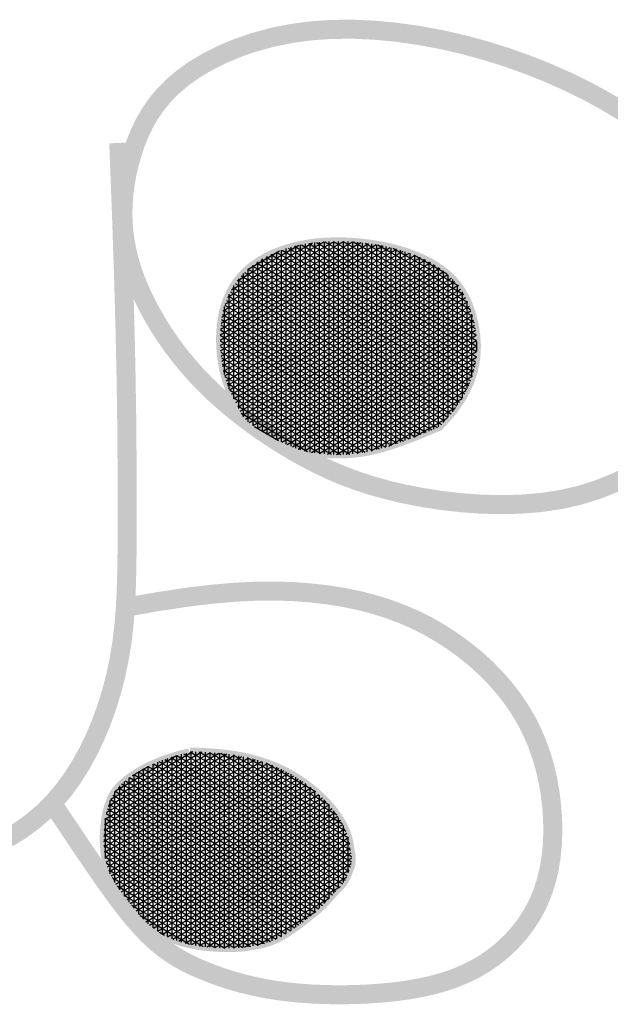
# Model space of a CAD drawing. Header units: inches. Extents: x 1.1 to 12.1, y -2.2 to 6.3.
# Tile 137 of 150: x 3.0656 to 3.137, y -0.8892 to -0.7701. Entities that reach past the tile are written whole.
import ezdxf

# ---------------------------------------------------------------- set-up
doc = ezdxf.new("R2010")
doc.units = ezdxf.units.IN
doc.header["$MEASUREMENT"] = 0
doc.layers.add('FACE', color=160, linetype='Continuous')

msp = doc.modelspace()

# ---------------------------------------------------------------- hatches: boundary and pattern name
at = {"layer": 'FACE', "linetype": 'Continuous'}
h = msp.add_hatch(dxfattribs=at)
h.set_pattern_fill('NET3', color=5, scale=0.004605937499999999, angle=-90.00000000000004, style=0)
h.set_pattern_definition([(270, (0.3394553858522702, 1.175920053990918), (0.0005757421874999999, -3.877897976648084e-19), []), (329.9999999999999, (0.3394553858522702, 1.175920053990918), (0.0002878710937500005, 0.0004986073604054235), []), (29.99999999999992, (0.3394553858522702, 1.175920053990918), (-0.0002878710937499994, 0.0004986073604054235), [])])
h.paths.add_polyline_path([(3.116400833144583, -0.8192700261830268), (3.115459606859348, -0.8196771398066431), (3.114486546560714, -0.8200850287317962), (3.113493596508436, -0.8204857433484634), (3.112492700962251, -0.8208713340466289), (3.111495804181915, -0.821233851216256), (3.110514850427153, -0.8215653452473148), (3.109561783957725, -0.8218578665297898), (3.108648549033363, -0.8221034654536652), (3.10778478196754, -0.8222965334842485), (3.106970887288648, -0.8224408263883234), (3.106204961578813, -0.8225424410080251), (3.105485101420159, -0.8226074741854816), (3.104809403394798, -0.822642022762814), (3.104175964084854, -0.8226521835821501), (3.103582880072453, -0.8226440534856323), (3.103028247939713, -0.8226237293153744), (3.102509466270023, -0.8225959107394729), (3.10202114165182, -0.8225597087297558), (3.101557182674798, -0.8225128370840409), (3.101111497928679, -0.8224530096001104), (3.100677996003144, -0.8223779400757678), (3.100250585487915, -0.8222853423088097), (3.099823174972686, -0.8221729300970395), (3.099389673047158, -0.8220384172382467), (3.098945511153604, -0.8218804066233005), (3.098492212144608, -0.821701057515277), (3.098032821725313, -0.8215034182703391), (3.097570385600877, -0.8212905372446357), (3.097107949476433, -0.8210654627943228), (3.096648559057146, -0.8208312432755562), (3.096195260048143, -0.8205909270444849), (3.095751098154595, -0.8203475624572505), (3.095319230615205, -0.8201037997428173), (3.094903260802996, -0.8198606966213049), (3.094506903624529, -0.8196189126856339), (3.094133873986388, -0.819379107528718), (3.093787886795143, -0.819141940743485), (3.093472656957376, -0.8189080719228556), (3.093191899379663, -0.8186781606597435), (3.092949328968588, -0.8184528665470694), (3.092746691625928, -0.818232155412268), (3.092577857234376, -0.8180132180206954), (3.092434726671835, -0.8177925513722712), (3.092309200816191, -0.8175666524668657), (3.092193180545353, -0.8173320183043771), (3.09207856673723, -0.8170851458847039), (3.091957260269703, -0.8168225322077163), (3.091821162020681, -0.8165406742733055), (3.091664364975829, -0.8162357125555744), (3.091489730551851, -0.8159023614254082), (3.091302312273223, -0.8155349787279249), (3.091107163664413, -0.8151279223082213), (3.090909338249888, -0.8146755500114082), (3.090713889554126, -0.8141722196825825), (3.090525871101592, -0.8136122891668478), (3.090350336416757, -0.8129901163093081), (3.090192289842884, -0.8123027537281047), (3.090056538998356, -0.8115580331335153), (3.089947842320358, -0.810766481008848), (3.089870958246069, -0.809938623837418), (3.089830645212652, -0.8090849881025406), (3.089831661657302, -0.8082161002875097), (3.089878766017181, -0.8073424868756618), (3.089976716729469, -0.8064746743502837), (3.090129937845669, -0.8056220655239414), (3.090341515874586, -0.8047895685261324), (3.090614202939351, -0.8039809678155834), (3.09095075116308, -0.8032000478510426), (3.091353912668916, -0.8024505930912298), (3.091826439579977, -0.8017363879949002), (3.092371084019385, -0.8010612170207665), (3.092990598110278, -0.8004288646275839), (3.09368629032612, -0.799842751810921), (3.094453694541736, -0.7993048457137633), (3.095286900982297, -0.7988167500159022), (3.096179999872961, -0.7983800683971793), (3.0971270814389, -0.7979964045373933), (3.098122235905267, -0.7976673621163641), (3.099159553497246, -0.7973945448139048), (3.100233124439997, -0.7971795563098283), (3.101336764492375, -0.7970233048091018), (3.102463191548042, -0.7969239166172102), (3.103604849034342, -0.7968788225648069), (3.104754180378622, -0.7968854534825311), (3.105903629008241, -0.7969412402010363), (3.107045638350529, -0.7970436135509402), (3.108172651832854, -0.7971900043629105), (3.109277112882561, -0.7973778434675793), (3.11035208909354, -0.7976051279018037), (3.111393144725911, -0.7978721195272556), (3.112396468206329, -0.7981796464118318), (3.113358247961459, -0.7985285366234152), (3.114274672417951, -0.7989196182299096), (3.115141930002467, -0.7993537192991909), (3.115956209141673, -0.7998316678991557), (3.116713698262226, -0.8003542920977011), (3.117411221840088, -0.8009237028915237), (3.118048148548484, -0.8015471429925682), (3.118624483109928, -0.8022331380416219), (3.119140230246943, -0.8029902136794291), (3.119595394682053, -0.80382689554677), (3.119989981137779, -0.8047517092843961), (3.120323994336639, -0.8057731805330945), (3.120597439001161, -0.8068998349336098), (3.120802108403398, -0.8081373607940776), (3.12089695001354, -0.8094800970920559), (3.120832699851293, -0.8109195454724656), (3.120560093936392, -0.8124472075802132), (3.120029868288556, -0.8140545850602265), (3.119192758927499, -0.8157331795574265), (3.117999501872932, -0.8174744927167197)])
edge = h.paths.add_edge_path()
edge.add_line((3.086173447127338, -0.8585897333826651), (3.087019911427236, -0.8586182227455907))
edge.add_line((3.087019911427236, -0.8586182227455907), (3.087754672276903, -0.8586494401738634))
edge.add_line((3.087754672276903, -0.8586494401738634), (3.088390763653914, -0.8586830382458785))
edge.add_line((3.088390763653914, -0.8586830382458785), (3.088941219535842, -0.8587186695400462))
edge.add_line((3.088941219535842, -0.8587186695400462), (3.089419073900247, -0.8587559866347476))
edge.add_line((3.089419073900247, -0.8587559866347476), (3.089837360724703, -0.8587946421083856))
edge.add_line((3.089837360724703, -0.8587946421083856), (3.09020911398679, -0.8588342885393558))
edge.add_line((3.09020911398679, -0.8588342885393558), (3.09054736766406, -0.8588745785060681))
edge.add_line((3.09054736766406, -0.8588745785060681), (3.090863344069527, -0.8589152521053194))
edge.add_line((3.090863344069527, -0.8589152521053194), (3.091161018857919, -0.8589563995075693))
edge.add_line((3.091161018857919, -0.8589563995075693), (3.091442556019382, -0.8589981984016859))
edge.add_line((3.091442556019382, -0.8589981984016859), (3.091710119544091, -0.8590408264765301))
edge.add_line((3.091710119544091, -0.8590408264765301), (3.091965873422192, -0.859084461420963))
edge.add_line((3.091965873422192, -0.859084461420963), (3.092211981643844, -0.8591292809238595))
edge.add_line((3.092211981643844, -0.8591292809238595), (3.092450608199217, -0.8591754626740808))
edge.add_line((3.092450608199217, -0.8591754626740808), (3.092683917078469, -0.8592231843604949))
edge.add_line((3.092683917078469, -0.8592231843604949), (3.092913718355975, -0.8592725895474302))
edge.add_line((3.092913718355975, -0.8592725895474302), (3.093140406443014, -0.8593236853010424))
edge.add_line((3.093140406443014, -0.8593236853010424), (3.093364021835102, -0.8593764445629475))
edge.add_line((3.093364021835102, -0.8593764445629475), (3.093584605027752, -0.8594308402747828))
edge.add_line((3.093584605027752, -0.8594308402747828), (3.093802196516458, -0.8594868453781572))
edge.add_line((3.093802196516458, -0.8594868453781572), (3.094016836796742, -0.859544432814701))
edge.add_line((3.094016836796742, -0.859544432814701), (3.094228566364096, -0.8596035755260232))
edge.add_line((3.094228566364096, -0.8596035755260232), (3.094437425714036, -0.8596642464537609))
edge.add_line((3.094437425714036, -0.8596642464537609), (3.094643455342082, -0.8597264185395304))
edge.add_line((3.094643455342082, -0.8597264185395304), (3.094846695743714, -0.8597900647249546))
edge.add_line((3.094846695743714, -0.8597900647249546), (3.095047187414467, -0.8598551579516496))
edge.add_line((3.095047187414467, -0.8598551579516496), (3.095244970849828, -0.8599216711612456))
edge.add_line((3.095244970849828, -0.8599216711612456), (3.095440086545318, -0.8599895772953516))
edge.add_line((3.095440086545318, -0.8599895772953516), (3.095632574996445, -0.8600588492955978))
edge.add_line((3.095632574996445, -0.8600588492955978), (3.095822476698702, -0.8601294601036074))
edge.add_line((3.095822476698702, -0.8601294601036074), (3.09600983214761, -0.8602013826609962))
edge.add_line((3.09600983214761, -0.8602013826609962), (3.09619468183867, -0.8602745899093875))
edge.add_line((3.09619468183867, -0.8602745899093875), (3.096377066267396, -0.8603490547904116))
edge.add_line((3.096377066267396, -0.8603490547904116), (3.096557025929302, -0.8604247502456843))
edge.add_line((3.096557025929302, -0.8604247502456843), (3.096734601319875, -0.8605016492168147))
edge.add_line((3.096734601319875, -0.8605016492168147), (3.096909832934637, -0.8605797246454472))
edge.add_line((3.096909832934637, -0.8605797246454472), (3.097082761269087, -0.8606589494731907))
edge.add_line((3.097082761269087, -0.8606589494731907), (3.097253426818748, -0.8607392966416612))
edge.add_line((3.097253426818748, -0.8607392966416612), (3.097421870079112, -0.860820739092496))
edge.add_line((3.097421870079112, -0.860820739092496), (3.097588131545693, -0.8609032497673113))
edge.add_line((3.097588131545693, -0.8609032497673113), (3.097752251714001, -0.8609868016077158))
edge.add_line((3.097752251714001, -0.8609868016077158), (3.09791427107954, -0.861071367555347))
edge.add_line((3.09791427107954, -0.861071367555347), (3.098074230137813, -0.8611569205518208))
edge.add_line((3.098074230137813, -0.8611569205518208), (3.098232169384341, -0.8612434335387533))
edge.add_line((3.098232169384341, -0.8612434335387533), (3.098388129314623, -0.8613308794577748))
edge.add_line((3.098388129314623, -0.8613308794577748), (3.098542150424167, -0.8614192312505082))
edge.add_line((3.098542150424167, -0.8614192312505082), (3.098694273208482, -0.8615084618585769))
edge.add_line((3.098694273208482, -0.8615084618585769), (3.098844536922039, -0.8615985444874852))
edge.add_line((3.098844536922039, -0.8615985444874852), (3.098992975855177, -0.8616894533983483))
edge.add_line((3.098992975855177, -0.8616894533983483), (3.0991396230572, -0.8617811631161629))
edge.add_line((3.0991396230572, -0.8617811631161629), (3.099284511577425, -0.8618736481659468))
edge.add_line((3.099284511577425, -0.8618736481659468), (3.099427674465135, -0.8619668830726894))
edge.add_line((3.099427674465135, -0.8619668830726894), (3.099569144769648, -0.8620608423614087))
edge.add_line((3.099569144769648, -0.8620608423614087), (3.099708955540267, -0.8621555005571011))
edge.add_line((3.099708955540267, -0.8621555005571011), (3.099847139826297, -0.8622508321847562))
edge.add_line((3.099847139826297, -0.8622508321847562), (3.099983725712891, -0.8623468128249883))
edge.add_line((3.099983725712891, -0.8623468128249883), (3.100118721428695, -0.8624434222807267))
edge.add_line((3.100118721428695, -0.8624434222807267), (3.100252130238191, -0.8625406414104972))
edge.add_line((3.100252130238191, -0.8625406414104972), (3.100383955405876, -0.8626384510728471))
edge.add_line((3.100383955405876, -0.8626384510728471), (3.100514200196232, -0.8627368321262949))
edge.add_line((3.100514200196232, -0.8627368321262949), (3.100642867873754, -0.8628357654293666))
edge.add_line((3.100642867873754, -0.8628357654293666), (3.100769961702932, -0.8629352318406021))
edge.add_line((3.100769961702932, -0.8629352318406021), (3.100895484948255, -0.8630352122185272))
edge.add_line((3.100895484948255, -0.8630352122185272), (3.101019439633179, -0.8631356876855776))
edge.add_line((3.101019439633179, -0.8631356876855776), (3.101141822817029, -0.8632366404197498))
edge.add_line((3.101141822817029, -0.8632366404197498), (3.101262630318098, -0.8633380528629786))
edge.add_line((3.101262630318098, -0.8633380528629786), (3.101381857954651, -0.8634399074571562))
edge.add_line((3.101381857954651, -0.8634399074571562), (3.101499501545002, -0.8635421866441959))
edge.add_line((3.101499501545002, -0.8635421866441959), (3.10161555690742, -0.8636448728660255))
edge.add_line((3.10161555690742, -0.8636448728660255), (3.1017300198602, -0.8637479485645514))
edge.add_line((3.1017300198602, -0.8637479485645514), (3.10184288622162, -0.8638513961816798))
edge.add_line((3.10184288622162, -0.8638513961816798), (3.101954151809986, -0.8639551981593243))
edge.add_line((3.101954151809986, -0.8639551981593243), (3.10206381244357, -0.8640593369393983))
edge.add_line((3.10206381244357, -0.8640593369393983), (3.102171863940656, -0.8641637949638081))
edge.add_line((3.102171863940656, -0.8641637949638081), (3.102278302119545, -0.8642685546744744))
edge.add_line((3.102278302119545, -0.8642685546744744), (3.102383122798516, -0.8643735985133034))
edge.add_line((3.102383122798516, -0.8643735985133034), (3.102486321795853, -0.8644789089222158))
edge.add_line((3.102486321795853, -0.8644789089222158), (3.102587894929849, -0.8645844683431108))
edge.add_line((3.102587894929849, -0.8645844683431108), (3.102687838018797, -0.864690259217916))
edge.add_line((3.102687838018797, -0.864690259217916), (3.102786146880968, -0.8647962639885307))
edge.add_line((3.102786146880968, -0.8647962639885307), (3.102882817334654, -0.8649024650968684))
edge.add_line((3.102882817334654, -0.8649024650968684), (3.102977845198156, -0.8650088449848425))
edge.add_line((3.102977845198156, -0.8650088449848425), (3.103071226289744, -0.8651153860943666))
edge.add_line((3.103071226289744, -0.8651153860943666), (3.103162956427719, -0.8652220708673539))
edge.add_line((3.103162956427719, -0.8652220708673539), (3.103253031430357, -0.865328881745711))
edge.add_line((3.103253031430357, -0.865328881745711), (3.103341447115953, -0.8654358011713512))
edge.add_line((3.103341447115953, -0.8654358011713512), (3.103428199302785, -0.8655428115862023))
edge.add_line((3.103428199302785, -0.8655428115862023), (3.103513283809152, -0.8656498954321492))
edge.add_line((3.103513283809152, -0.8656498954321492), (3.103596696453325, -0.8657570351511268))
edge.add_line((3.103596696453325, -0.8657570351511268), (3.103678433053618, -0.8658642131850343))
edge.add_line((3.103678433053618, -0.8658642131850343), (3.103758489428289, -0.8659714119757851))
edge.add_line((3.103758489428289, -0.8659714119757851), (3.103836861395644, -0.8660786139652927))
edge.add_line((3.103836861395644, -0.8660786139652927), (3.103913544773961, -0.8661858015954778))
edge.add_line((3.103913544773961, -0.8661858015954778), (3.103988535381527, -0.8662929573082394))
edge.add_line((3.103988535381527, -0.8662929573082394), (3.104061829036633, -0.8664000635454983))
edge.add_line((3.104061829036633, -0.8664000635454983), (3.104133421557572, -0.8665071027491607))
edge.add_line((3.104133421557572, -0.8665071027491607), (3.104203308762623, -0.866614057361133))
edge.add_line((3.104203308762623, -0.866614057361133), (3.10427148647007, -0.8667209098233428))
edge.add_line((3.10427148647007, -0.8667209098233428), (3.104337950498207, -0.8668276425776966))
edge.add_line((3.104337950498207, -0.8668276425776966), (3.10440269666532, -0.8669342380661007))
edge.add_line((3.10440269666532, -0.8669342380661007), (3.104465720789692, -0.8670406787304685))
edge.add_line((3.104465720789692, -0.8670406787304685), (3.104527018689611, -0.8671469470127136))
edge.add_line((3.104527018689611, -0.8671469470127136), (3.104586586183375, -0.8672530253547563))
edge.add_line((3.104586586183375, -0.8672530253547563), (3.104644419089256, -0.867358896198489))
edge.add_line((3.104644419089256, -0.867358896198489), (3.104700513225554, -0.8674645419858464))
edge.add_line((3.104700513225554, -0.8674645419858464), (3.104754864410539, -0.8675699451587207))
edge.add_line((3.104754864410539, -0.8675699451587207), (3.10480746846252, -0.8676750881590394))
edge.add_line((3.10480746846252, -0.8676750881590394), (3.104858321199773, -0.867779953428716))
edge.add_line((3.104858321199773, -0.867779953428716), (3.104907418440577, -0.8678845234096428))
edge.add_line((3.104907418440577, -0.8678845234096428), (3.104954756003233, -0.8679887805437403))
edge.add_line((3.104954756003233, -0.8679887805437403), (3.105000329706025, -0.868092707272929))
edge.add_line((3.105000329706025, -0.868092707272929), (3.105044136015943, -0.8681962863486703))
edge.add_line((3.105044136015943, -0.8681962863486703), (3.105086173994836, -0.8682995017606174))
edge.add_line((3.105086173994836, -0.8682995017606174), (3.105126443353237, -0.8684023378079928))
edge.add_line((3.105126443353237, -0.8684023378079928), (3.105164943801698, -0.8685047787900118))
edge.add_line((3.105164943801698, -0.8685047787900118), (3.105201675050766, -0.8686068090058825))
edge.add_line((3.105201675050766, -0.8686068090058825), (3.105236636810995, -0.8687084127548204))
edge.add_line((3.105236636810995, -0.8687084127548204), (3.105269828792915, -0.8688095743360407))
edge.add_line((3.105269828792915, -0.8688095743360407), (3.105301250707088, -0.8689102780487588))
edge.add_line((3.105301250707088, -0.8689102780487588), (3.10533090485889, -0.8690105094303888))
edge.add_line((3.10533090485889, -0.8690105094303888), (3.105358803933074, -0.8691102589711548))
edge.add_line((3.105358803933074, -0.8691102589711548), (3.105384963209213, -0.8692095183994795))
edge.add_line((3.105384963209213, -0.8692095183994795), (3.105409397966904, -0.8693082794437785))
edge.add_line((3.105409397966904, -0.8693082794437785), (3.105432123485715, -0.8694065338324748))
edge.add_line((3.105432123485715, -0.8694065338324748), (3.105453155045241, -0.869504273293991))
edge.add_line((3.105453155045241, -0.869504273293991), (3.105472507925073, -0.8696014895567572))
edge.add_line((3.105472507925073, -0.8696014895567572), (3.105490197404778, -0.869698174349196))
edge.add_line((3.105490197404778, -0.869698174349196), (3.105506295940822, -0.8697943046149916))
edge.add_line((3.105506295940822, -0.8697943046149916), (3.105521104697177, -0.8698897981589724))
edge.add_line((3.105521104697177, -0.8698897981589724), (3.105534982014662, -0.8699845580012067))
edge.add_line((3.105534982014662, -0.8699845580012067), (3.105548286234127, -0.8700784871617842))
edge.add_line((3.105548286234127, -0.8700784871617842), (3.105561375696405, -0.8701714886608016))
edge.add_line((3.105561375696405, -0.8701714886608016), (3.105574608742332, -0.8702634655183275))
edge.add_line((3.105574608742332, -0.8702634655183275), (3.105588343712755, -0.8703543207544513))
edge.add_line((3.105588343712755, -0.8703543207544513), (3.105602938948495, -0.8704439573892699))
edge.add_line((3.105602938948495, -0.8704439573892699), (3.105618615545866, -0.8705323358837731))
edge.add_line((3.105618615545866, -0.8705323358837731), (3.105635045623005, -0.8706196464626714))
edge.add_line((3.105635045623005, -0.8706196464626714), (3.105651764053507, -0.8707061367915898))
edge.add_line((3.105651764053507, -0.8707061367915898), (3.105668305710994, -0.8707920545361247))
edge.add_line((3.105668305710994, -0.8707920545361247), (3.105684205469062, -0.8708776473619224))
edge.add_line((3.105684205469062, -0.8708776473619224), (3.105698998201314, -0.8709631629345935))
edge.add_line((3.105698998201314, -0.8709631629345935), (3.105712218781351, -0.8710488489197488))
edge.add_line((3.105712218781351, -0.8710488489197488), (3.10572340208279, -0.8711349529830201))
edge.add_line((3.10572340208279, -0.8711349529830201), (3.105732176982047, -0.8712216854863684))
edge.add_line((3.105732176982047, -0.8712216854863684), (3.105738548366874, -0.8713091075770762))
edge.add_line((3.105738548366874, -0.8713091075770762), (3.105742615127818, -0.8713972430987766))
edge.add_line((3.105742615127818, -0.8713972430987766), (3.105744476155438, -0.8714861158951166))
edge.add_line((3.105744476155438, -0.8714861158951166), (3.105744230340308, -0.8715757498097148))
edge.add_line((3.105744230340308, -0.8715757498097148), (3.105741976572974, -0.8716661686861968))
edge.add_line((3.105741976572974, -0.8716661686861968), (3.105737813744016, -0.8717573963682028))
edge.add_line((3.105737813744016, -0.8717573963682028), (3.105731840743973, -0.8718494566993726))
edge.add_line((3.105731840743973, -0.8718494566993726), (3.105724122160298, -0.8719422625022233))
edge.add_line((3.105724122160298, -0.8719422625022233), (3.10571458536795, -0.8720352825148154))
edge.add_line((3.10571458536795, -0.8720352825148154), (3.105703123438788, -0.8721278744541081))
edge.add_line((3.105703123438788, -0.8721278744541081), (3.105689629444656, -0.8722193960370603))
edge.add_line((3.105689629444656, -0.8722193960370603), (3.105673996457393, -0.8723092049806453))
edge.add_line((3.105673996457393, -0.8723092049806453), (3.105656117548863, -0.8723966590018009))
edge.add_line((3.105656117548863, -0.8723966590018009), (3.105635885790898, -0.8724811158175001))
edge.add_line((3.105635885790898, -0.8724811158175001), (3.105613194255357, -0.872561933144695))
edge.add_line((3.105613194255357, -0.872561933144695), (3.105588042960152, -0.8726386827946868))
edge.add_line((3.105588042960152, -0.8726386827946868), (3.10556085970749, -0.8727117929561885))
edge.add_line((3.10556085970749, -0.8727117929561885), (3.105532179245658, -0.8727819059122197))
edge.add_line((3.105532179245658, -0.8727819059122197), (3.105502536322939, -0.8728496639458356))
edge.add_line((3.105502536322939, -0.8728496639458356), (3.105472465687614, -0.872915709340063))
edge.add_line((3.105472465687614, -0.872915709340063), (3.105442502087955, -0.8729806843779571))
edge.add_line((3.105442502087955, -0.8729806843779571), (3.105413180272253, -0.8730452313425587))
edge.add_line((3.105413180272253, -0.8730452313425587), (3.10538503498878, -0.873109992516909))
edge.add_line((3.10538503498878, -0.873109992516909), (3.105358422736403, -0.8731755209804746))
edge.add_line((3.105358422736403, -0.8731755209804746), (3.105332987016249, -0.8732420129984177))
edge.add_line((3.105332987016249, -0.8732420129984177), (3.105308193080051, -0.873309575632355))
edge.add_line((3.105308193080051, -0.873309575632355), (3.105283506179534, -0.8733783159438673))
edge.add_line((3.105283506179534, -0.8733783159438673), (3.105258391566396, -0.873448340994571))
edge.add_line((3.105258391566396, -0.873448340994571), (3.105232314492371, -0.8735197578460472))
edge.add_line((3.105232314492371, -0.8735197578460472), (3.105204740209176, -0.8735926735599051))
edge.add_line((3.105204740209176, -0.8735926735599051), (3.105175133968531, -0.8736671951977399))
edge.add_line((3.105175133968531, -0.8736671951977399), (3.105143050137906, -0.8737433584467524))
edge.add_line((3.105143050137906, -0.8737433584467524), (3.10510839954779, -0.8738209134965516))
edge.add_line((3.10510839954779, -0.8738209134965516), (3.105071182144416, -0.8738995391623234))
edge.add_line((3.105071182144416, -0.8738995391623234), (3.105031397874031, -0.8739789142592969))
edge.add_line((3.105031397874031, -0.8739789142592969), (3.104989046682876, -0.874058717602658))
edge.add_line((3.104989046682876, -0.874058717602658), (3.104944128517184, -0.8741386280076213))
edge.add_line((3.104944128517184, -0.8741386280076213), (3.104896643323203, -0.8742183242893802))
edge.add_line((3.104896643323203, -0.8742183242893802), (3.104846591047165, -0.8742974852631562))
edge.add_line((3.104846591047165, -0.8742974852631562), (3.104794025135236, -0.8743758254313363))
edge.add_line((3.104794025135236, -0.8743758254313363), (3.104739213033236, -0.8744532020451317))
edge.add_line((3.104739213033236, -0.8744532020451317), (3.104682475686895, -0.87452950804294))
edge.add_line((3.104682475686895, -0.87452950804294), (3.10462413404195, -0.8746046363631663))
edge.add_line((3.10462413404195, -0.8746046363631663), (3.10456450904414, -0.8746784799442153))
edge.add_line((3.10456450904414, -0.8746784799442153), (3.104503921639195, -0.8747509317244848))
edge.add_line((3.104503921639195, -0.8747509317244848), (3.104442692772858, -0.8748218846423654))
edge.add_line((3.104442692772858, -0.8748218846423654), (3.104381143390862, -0.8748912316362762))
edge.add_line((3.104381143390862, -0.8748912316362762), (3.104319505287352, -0.874958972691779))
edge.add_line((3.104319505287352, -0.874958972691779), (3.104257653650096, -0.8750255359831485))
edge.add_line((3.104257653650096, -0.8750255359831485), (3.104195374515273, -0.8750914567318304))
edge.add_line((3.104195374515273, -0.8750914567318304), (3.104132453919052, -0.8751572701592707))
edge.add_line((3.104132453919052, -0.8751572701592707), (3.104068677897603, -0.8752235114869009))
edge.add_line((3.104068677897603, -0.8752235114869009), (3.104003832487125, -0.875290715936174))
edge.add_line((3.104003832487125, -0.875290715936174), (3.103937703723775, -0.8753594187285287))
edge.add_line((3.103937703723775, -0.8753594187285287), (3.103870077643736, -0.875430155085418))
edge.add_line((3.103870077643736, -0.875430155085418), (3.103800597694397, -0.8755035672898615))
edge.add_line((3.103800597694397, -0.8755035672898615), (3.103728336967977, -0.8755807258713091))
edge.add_line((3.103728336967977, -0.8755807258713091), (3.103652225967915, -0.8756628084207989))
edge.add_line((3.103652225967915, -0.8756628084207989), (3.103571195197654, -0.8757509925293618))
edge.add_line((3.103571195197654, -0.8757509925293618), (3.103484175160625, -0.8758464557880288))
edge.add_line((3.103484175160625, -0.8758464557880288), (3.103390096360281, -0.8759503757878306))
edge.add_line((3.103390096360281, -0.8759503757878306), (3.103287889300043, -0.8760639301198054))
edge.add_line((3.103287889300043, -0.8760639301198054), (3.103176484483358, -0.8761882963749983))
edge.add_line((3.103176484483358, -0.8761882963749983), (3.103054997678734, -0.8763242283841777))
edge.add_line((3.103054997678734, -0.8763242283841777), (3.102923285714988, -0.8764707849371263))
edge.add_line((3.102923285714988, -0.8764707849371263), (3.102781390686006, -0.8766266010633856))
edge.add_line((3.102781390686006, -0.8766266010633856), (3.102629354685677, -0.876790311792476))
edge.add_line((3.102629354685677, -0.876790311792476), (3.102467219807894, -0.876960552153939))
edge.add_line((3.102467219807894, -0.876960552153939), (3.102295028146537, -0.8771359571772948))
edge.add_line((3.102295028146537, -0.8771359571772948), (3.102112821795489, -0.8773151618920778))
edge.add_line((3.102112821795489, -0.8773151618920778), (3.101920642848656, -0.8774968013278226))
edge.add_line((3.101920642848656, -0.8774968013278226), (3.101718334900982, -0.8776799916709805))
edge.add_line((3.101718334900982, -0.8776799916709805), (3.101504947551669, -0.8778657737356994))
edge.add_line((3.101504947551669, -0.8778657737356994), (3.101279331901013, -0.8780556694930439))
edge.add_line((3.101279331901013, -0.8780556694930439), (3.101040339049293, -0.8782512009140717))
edge.add_line((3.101040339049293, -0.8782512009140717), (3.100786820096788, -0.8784538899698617))
edge.add_line((3.100786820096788, -0.8784538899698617), (3.100517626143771, -0.8786652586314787))
edge.add_line((3.100517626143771, -0.8786652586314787), (3.100231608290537, -0.8788868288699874))
edge.add_line((3.100231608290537, -0.8788868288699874), (3.09992761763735, -0.8791201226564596))
edge.add_line((3.09992761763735, -0.8791201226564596), (3.099605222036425, -0.8793656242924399))
edge.add_line((3.099605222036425, -0.8793656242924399), (3.099266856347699, -0.879619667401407))
edge.add_line((3.099266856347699, -0.879619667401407), (3.098915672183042, -0.8798775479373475))
edge.add_line((3.098915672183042, -0.8798775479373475), (3.098554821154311, -0.8801345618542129))
edge.add_line((3.098554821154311, -0.8801345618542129), (3.098187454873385, -0.8803860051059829))
edge.add_line((3.098187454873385, -0.8803860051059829), (3.097816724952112, -0.8806271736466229))
edge.add_line((3.097816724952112, -0.8806271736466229), (3.097445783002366, -0.8808533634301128))
edge.add_line((3.097445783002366, -0.8808533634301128), (3.097077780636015, -0.8810598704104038))
edge.add_line((3.097077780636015, -0.8810598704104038), (3.096715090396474, -0.8812431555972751))
edge.add_line((3.096715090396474, -0.8812431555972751), (3.096356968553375, -0.8814043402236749))
edge.add_line((3.096356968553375, -0.8814043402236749), (3.096001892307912, -0.8815457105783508))
edge.add_line((3.096001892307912, -0.8815457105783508), (3.095648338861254, -0.8816695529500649))
edge.add_line((3.095648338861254, -0.8816695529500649), (3.095294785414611, -0.8817781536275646))
edge.add_line((3.095294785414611, -0.8817781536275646), (3.094939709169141, -0.8818737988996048))
edge.add_line((3.094939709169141, -0.8818737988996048), (3.094581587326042, -0.8819587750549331))
edge.add_line((3.094581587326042, -0.8819587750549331), (3.094218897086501, -0.8820353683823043))
edge.add_line((3.094218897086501, -0.8820353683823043), (3.093849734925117, -0.8821053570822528))
edge.add_line((3.093849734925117, -0.8821053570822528), (3.093470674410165, -0.8821684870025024))
edge.add_line((3.093470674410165, -0.8821684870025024), (3.093077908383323, -0.8822239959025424))
edge.add_line((3.093077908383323, -0.8822239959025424), (3.09266762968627, -0.8822711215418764))
edge.add_line((3.09266762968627, -0.8822711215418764), (3.092236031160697, -0.8823091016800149))
edge.add_line((3.092236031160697, -0.8823091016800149), (3.09177930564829, -0.8823371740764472))
edge.add_line((3.09177930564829, -0.8823371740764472), (3.091293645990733, -0.8823545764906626))
edge.add_line((3.091293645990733, -0.8823545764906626), (3.090775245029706, -0.882360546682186))
edge.add_line((3.090775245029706, -0.882360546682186), (3.090222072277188, -0.882354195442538))
edge.add_line((3.090222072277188, -0.882354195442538), (3.089639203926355, -0.8823341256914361))
edge.add_line((3.089639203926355, -0.8823341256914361), (3.089033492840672, -0.8822988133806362))
edge.add_line((3.089033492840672, -0.8822988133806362), (3.088411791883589, -0.8822467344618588))
edge.add_line((3.088411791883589, -0.8822467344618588), (3.087780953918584, -0.882176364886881))
edge.add_line((3.087780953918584, -0.882176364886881), (3.087147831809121, -0.8820861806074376))
edge.add_line((3.087147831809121, -0.8820861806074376), (3.086519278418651, -0.8819746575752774))
edge.add_line((3.086519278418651, -0.8819746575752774), (3.085902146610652, -0.8818402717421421))
edge.add_line((3.085902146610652, -0.8818402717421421), (3.085302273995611, -0.8816817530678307))
edge.add_line((3.085302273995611, -0.8816817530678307), (3.084721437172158, -0.8814988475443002))
edge.add_line((3.084721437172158, -0.8814988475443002), (3.084160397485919, -0.8812915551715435))
edge.add_line((3.084160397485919, -0.8812915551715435), (3.08361991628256, -0.8810598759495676))
edge.add_line((3.08361991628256, -0.8810598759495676), (3.08310075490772, -0.8808038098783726))
edge.add_line((3.08310075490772, -0.8808038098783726), (3.082603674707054, -0.8805233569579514))
edge.add_line((3.082603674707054, -0.8805233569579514), (3.082129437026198, -0.8802185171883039))
edge.add_line((3.082129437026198, -0.8802185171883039), (3.081678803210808, -0.8798892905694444))
edge.add_line((3.081678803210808, -0.8798892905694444), (3.081251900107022, -0.8795361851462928))
edge.add_line((3.081251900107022, -0.8795361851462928), (3.080846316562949, -0.8791617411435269))
edge.add_line((3.080846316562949, -0.8791617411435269), (3.080459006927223, -0.8787690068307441))
edge.add_line((3.080459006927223, -0.8787690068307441), (3.08008692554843, -0.8783610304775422))
edge.add_line((3.08008692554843, -0.8783610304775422), (3.079727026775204, -0.8779408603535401))
edge.add_line((3.079727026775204, -0.8779408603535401), (3.07937626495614, -0.8775115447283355))
edge.add_line((3.07937626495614, -0.8775115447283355), (3.079031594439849, -0.8770761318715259))
edge.add_line((3.079031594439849, -0.8770761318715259), (3.078689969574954, -0.876637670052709))
edge.add_line((3.078689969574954, -0.876637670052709), (3.078349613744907, -0.8761983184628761))
edge.add_line((3.078349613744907, -0.8761983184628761), (3.07801382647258, -0.8757566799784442))
edge.add_line((3.07801382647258, -0.8757566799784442), (3.077687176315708, -0.8753104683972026))
edge.add_line((3.077687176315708, -0.8753104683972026), (3.077374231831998, -0.874857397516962))
edge.add_line((3.077374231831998, -0.874857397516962), (3.077079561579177, -0.874395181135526))
edge.add_line((3.077079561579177, -0.874395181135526), (3.076807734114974, -0.8739215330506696))
edge.add_line((3.076807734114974, -0.8739215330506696), (3.076563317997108, -0.8734341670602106))
edge.add_line((3.076563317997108, -0.8734341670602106), (3.0763508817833, -0.8729307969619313))
edge.add_line((3.0763508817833, -0.8729307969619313), (3.076173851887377, -0.8724100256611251))
edge.add_line((3.076173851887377, -0.8724100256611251), (3.076031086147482, -0.8718740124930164))
edge.add_line((3.076031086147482, -0.8718740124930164), (3.075920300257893, -0.871325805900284))
edge.add_line((3.075920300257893, -0.871325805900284), (3.075839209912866, -0.8707684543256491))
edge.add_line((3.075839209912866, -0.8707684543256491), (3.07578553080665, -0.8702050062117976))
edge.add_line((3.07578553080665, -0.8702050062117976), (3.075756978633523, -0.8696385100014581))
edge.add_line((3.075756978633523, -0.8696385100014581), (3.07575126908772, -0.8690720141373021))
edge.add_line((3.07575126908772, -0.8690720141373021), (3.075766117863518, -0.8685085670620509))
edge.add_line((3.075766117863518, -0.8685085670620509), (3.075799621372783, -0.8679512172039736))
edge.add_line((3.075799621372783, -0.8679512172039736), (3.075851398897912, -0.8674030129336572))
edge.add_line((3.075851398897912, -0.8674030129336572), (3.075921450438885, -0.8668670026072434))
edge.add_line((3.075921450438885, -0.8668670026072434), (3.076009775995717, -0.8663462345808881))
edge.add_line((3.076009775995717, -0.8663462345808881), (3.076116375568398, -0.8658437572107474))
edge.add_line((3.076116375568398, -0.8658437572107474), (3.076241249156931, -0.865362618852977))
edge.add_line((3.076241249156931, -0.865362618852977), (3.076384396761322, -0.8649058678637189))
edge.add_line((3.076384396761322, -0.8649058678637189), (3.076545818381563, -0.8644765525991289))
edge.add_line((3.076545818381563, -0.8644765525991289), (3.076726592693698, -0.8640761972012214))
edge.add_line((3.076726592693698, -0.8640761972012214), (3.076932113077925, -0.8637002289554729))
edge.add_line((3.076932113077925, -0.8637002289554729), (3.077168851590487, -0.8633425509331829))
edge.add_line((3.077168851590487, -0.8633425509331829), (3.077443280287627, -0.8629970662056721))
edge.add_line((3.077443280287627, -0.8629970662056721), (3.077761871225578, -0.8626576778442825))
edge.add_line((3.077761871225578, -0.8626576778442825), (3.078131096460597, -0.8623182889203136))
edge.add_line((3.078131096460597, -0.8623182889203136), (3.078557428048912, -0.8619728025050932))
edge.add_line((3.078557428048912, -0.8619728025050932), (3.079047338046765, -0.8616151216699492))
edge.add_line((3.079047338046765, -0.8616151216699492), (3.079607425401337, -0.8612413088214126))
edge.add_line((3.079607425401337, -0.8612413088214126), (3.080244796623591, -0.8608560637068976))
edge.add_line((3.080244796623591, -0.8608560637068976), (3.080966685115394, -0.8604662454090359))
edge.add_line((3.080966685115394, -0.8604662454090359), (3.081780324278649, -0.860078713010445))
edge.add_line((3.081780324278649, -0.860078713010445), (3.082692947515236, -0.8597003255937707))
edge.add_line((3.082692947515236, -0.8597003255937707), (3.083711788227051, -0.8593379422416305))
edge.add_line((3.083711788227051, -0.8593379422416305), (3.084844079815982, -0.8589984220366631))
edge.add_line((3.084844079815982, -0.8589984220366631), (3.086097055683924, -0.8586886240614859))

# ---------------------------------------------------------------- linework, layer by layer
at = {"layer": 'FACE', "color": 5}
for points, const_width in [([(3.139444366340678, -0.8251785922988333), (3.137497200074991, -0.8261222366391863), (3.135432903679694, -0.8269359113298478), (3.13326114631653, -0.8276067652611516), (3.130991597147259, -0.8281219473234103), (3.128637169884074, -0.8284731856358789), (3.126223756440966, -0.8286705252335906), (3.123780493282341, -0.8287285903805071), (3.121336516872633, -0.8286620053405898), (3.118920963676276, -0.8284853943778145), (3.116562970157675, -0.828213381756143), (3.114291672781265, -0.8278605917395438), (3.112136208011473, -0.8274416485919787), (3.110118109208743, -0.8269687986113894), (3.108228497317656, -0.8264447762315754), (3.106450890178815, -0.8258699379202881), (3.104768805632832, -0.8252446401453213), (3.103165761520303, -0.8245692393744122), (3.101625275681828, -0.8238440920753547), (3.100130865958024, -0.8230695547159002), (3.098666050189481, -0.8222459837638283), (3.09721826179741, -0.8213742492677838), (3.095790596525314, -0.8204572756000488), (3.094390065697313, -0.8194985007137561), (3.093023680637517, -0.818501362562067), (3.091698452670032, -0.8174692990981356), (3.090421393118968, -0.816405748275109), (3.089199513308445, -0.8153141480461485), (3.088039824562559, -0.8141979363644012), (3.086947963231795, -0.8130606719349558), (3.085924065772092, -0.8119063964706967), (3.084966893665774, -0.8107392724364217), (3.084075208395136, -0.8095634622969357), (3.083247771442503, -0.8083831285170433), (3.082483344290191, -0.8072024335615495), (3.081780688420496, -0.8060255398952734), (3.081138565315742, -0.8048566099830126), (3.080556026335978, -0.8036986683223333), (3.080033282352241, -0.8025501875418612), (3.0795708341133, -0.8014085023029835), (3.079169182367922, -0.8002709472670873), (3.078828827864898, -0.7991348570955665), (3.078550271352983, -0.7979975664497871), (3.078334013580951, -0.7968564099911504), (3.078180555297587, -0.7957087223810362), (3.078090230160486, -0.7945524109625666), (3.078062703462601, -0.7933876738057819), (3.078097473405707, -0.7922152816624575), (3.078194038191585, -0.7910360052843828), (3.078351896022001, -0.7898506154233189), (3.078570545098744, -0.7886598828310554), (3.078849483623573, -0.7874645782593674), (3.079188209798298, -0.7862654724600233), (3.079588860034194, -0.7850642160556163), (3.080064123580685, -0.7838659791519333), (3.080629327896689, -0.7826768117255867), (3.081299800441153, -0.7815027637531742), (3.082090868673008, -0.7803498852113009), (3.083017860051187, -0.7792242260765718), (3.084096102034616, -0.7781318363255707), (3.08534092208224, -0.7770787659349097), (3.08676319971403, -0.7760722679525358), (3.088356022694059, -0.775124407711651), (3.090108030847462, -0.7742484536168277), (3.092007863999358, -0.7734576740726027), (3.09404416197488, -0.7727653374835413), (3.096205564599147, -0.7721847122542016), (3.098480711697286, -0.7717290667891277), (3.100858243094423, -0.7714116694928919), (3.103326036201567, -0.7712425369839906), (3.10586891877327, -0.7712186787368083), (3.108470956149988, -0.7713338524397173), (3.111116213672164, -0.7715818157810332), (3.113788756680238, -0.7719563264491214), (3.116472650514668, -0.7724511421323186), (3.119151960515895, -0.7730600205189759), (3.121810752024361, -0.7737767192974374), (3.124433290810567, -0.774594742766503), (3.127004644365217, -0.7755065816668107), (3.129510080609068, -0.7765044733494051), (3.131934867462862, -0.7775806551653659), (3.134264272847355, -0.7787273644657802), (3.136483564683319, -0.7799368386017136), (3.13857801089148, -0.7812013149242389)], 0.002302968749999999), ([(3.077563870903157, -0.7849756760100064), (3.077895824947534, -0.7935918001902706), (3.078145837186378, -0.8010697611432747), (3.078325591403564, -0.807532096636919), (3.078446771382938, -0.8131013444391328), (3.07852106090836, -0.8179000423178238), (3.078560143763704, -0.8220507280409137), (3.078575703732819, -0.8256759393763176), (3.078579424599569, -0.828898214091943), (3.078579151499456, -0.8318255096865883), (3.078567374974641, -0.8345074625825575), (3.078532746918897, -0.8369791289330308), (3.078463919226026, -0.8392755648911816), (3.078349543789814, -0.841431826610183), (3.078178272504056, -0.8434829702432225), (3.077938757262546, -0.8454640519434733), (3.077619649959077, -0.8474101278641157), (3.07721180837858, -0.8493482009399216), (3.076714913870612, -0.8512730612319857), (3.076130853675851, -0.8531714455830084), (3.075461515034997, -0.8550300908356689), (3.074708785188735, -0.8568357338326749), (3.073874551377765, -0.8585751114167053), (3.072960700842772, -0.8602349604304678), (3.07196912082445, -0.8618020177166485), (3.070900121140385, -0.86326554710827), (3.069747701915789, -0.8646249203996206), (3.068504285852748, -0.8658820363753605), (3.067162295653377, -0.8670387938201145), (3.065714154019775, -0.8680970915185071), (3.064152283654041, -0.8690588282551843)], 0.002302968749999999), ([(3.116400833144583, -0.8192700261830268), (3.115459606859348, -0.8196771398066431), (3.114486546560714, -0.8200850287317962), (3.113493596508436, -0.8204857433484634), (3.112492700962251, -0.8208713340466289), (3.111495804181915, -0.821233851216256), (3.110514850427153, -0.8215653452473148), (3.109561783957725, -0.8218578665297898), (3.108648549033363, -0.8221034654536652), (3.10778478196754, -0.8222965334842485), (3.106970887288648, -0.8224408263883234), (3.106204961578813, -0.8225424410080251), (3.105485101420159, -0.8226074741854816), (3.104809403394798, -0.822642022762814), (3.104175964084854, -0.8226521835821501), (3.103582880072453, -0.8226440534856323), (3.103028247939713, -0.8226237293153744), (3.102509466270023, -0.8225959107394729), (3.10202114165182, -0.8225597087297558), (3.101557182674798, -0.8225128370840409), (3.101111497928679, -0.8224530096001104), (3.100677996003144, -0.8223779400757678), (3.100250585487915, -0.8222853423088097), (3.099823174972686, -0.8221729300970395), (3.099389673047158, -0.8220384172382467), (3.098945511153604, -0.8218804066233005), (3.098492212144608, -0.821701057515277), (3.098032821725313, -0.8215034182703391), (3.097570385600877, -0.8212905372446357), (3.097107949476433, -0.8210654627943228), (3.096648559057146, -0.8208312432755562), (3.096195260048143, -0.8205909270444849), (3.095751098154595, -0.8203475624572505), (3.095319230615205, -0.8201037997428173), (3.094903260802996, -0.8198606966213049), (3.094506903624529, -0.8196189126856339), (3.094133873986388, -0.819379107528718), (3.093787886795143, -0.819141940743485), (3.093472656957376, -0.8189080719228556), (3.093191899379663, -0.8186781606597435), (3.092949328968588, -0.8184528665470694), (3.092746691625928, -0.818232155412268), (3.092577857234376, -0.8180132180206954), (3.092434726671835, -0.8177925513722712), (3.092309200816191, -0.8175666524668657), (3.092193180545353, -0.8173320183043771), (3.09207856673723, -0.8170851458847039), (3.091957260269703, -0.8168225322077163), (3.091821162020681, -0.8165406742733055), (3.091664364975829, -0.8162357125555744), (3.091489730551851, -0.8159023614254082), (3.091302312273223, -0.8155349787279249), (3.091107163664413, -0.8151279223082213), (3.090909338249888, -0.8146755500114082), (3.090713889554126, -0.8141722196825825), (3.090525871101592, -0.8136122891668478), (3.090350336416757, -0.8129901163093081), (3.090192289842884, -0.8123027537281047), (3.090056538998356, -0.8115580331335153), (3.089947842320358, -0.810766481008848), (3.089870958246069, -0.809938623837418), (3.089830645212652, -0.8090849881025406), (3.089831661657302, -0.8082161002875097), (3.089878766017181, -0.8073424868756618), (3.089976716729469, -0.8064746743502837), (3.090129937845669, -0.8056220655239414), (3.090341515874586, -0.8047895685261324), (3.090614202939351, -0.8039809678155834), (3.09095075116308, -0.8032000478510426), (3.091353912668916, -0.8024505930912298), (3.091826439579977, -0.8017363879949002), (3.092371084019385, -0.8010612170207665), (3.092990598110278, -0.8004288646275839), (3.09368629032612, -0.799842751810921), (3.094453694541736, -0.7993048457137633), (3.095286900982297, -0.7988167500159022), (3.096179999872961, -0.7983800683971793), (3.0971270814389, -0.7979964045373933), (3.098122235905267, -0.7976673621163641), (3.099159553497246, -0.7973945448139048), (3.100233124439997, -0.7971795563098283), (3.101336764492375, -0.7970233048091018), (3.102463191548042, -0.7969239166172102), (3.103604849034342, -0.7968788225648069), (3.104754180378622, -0.7968854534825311), (3.105903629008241, -0.7969412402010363), (3.107045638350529, -0.7970436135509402), (3.108172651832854, -0.7971900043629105), (3.109277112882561, -0.7973778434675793), (3.11035208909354, -0.7976051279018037), (3.111393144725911, -0.7978721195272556), (3.112396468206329, -0.7981796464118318), (3.113358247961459, -0.7985285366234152), (3.114274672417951, -0.7989196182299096), (3.115141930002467, -0.7993537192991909), (3.115956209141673, -0.7998316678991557), (3.116713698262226, -0.8003542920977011), (3.117411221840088, -0.8009237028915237), (3.118048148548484, -0.8015471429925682), (3.118624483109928, -0.8022331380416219), (3.119140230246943, -0.8029902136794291), (3.119595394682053, -0.80382689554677), (3.119989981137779, -0.8047517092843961), (3.120323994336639, -0.8057731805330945), (3.120597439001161, -0.8068998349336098), (3.120802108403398, -0.8081373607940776), (3.12089695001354, -0.8094800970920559), (3.120832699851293, -0.8109195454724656), (3.120560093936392, -0.8124472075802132), (3.120029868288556, -0.8140545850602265), (3.119192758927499, -0.8157331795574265), (3.117999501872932, -0.8174744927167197), (3.116400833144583, -0.8192700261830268)], 0.0009694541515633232), ([(3.078364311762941, -0.8411534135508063), (3.082223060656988, -0.8404685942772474), (3.085702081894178, -0.8399427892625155), (3.088843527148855, -0.8395633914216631), (3.09168954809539, -0.8393177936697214), (3.094282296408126, -0.8391933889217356), (3.096663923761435, -0.8391775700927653), (3.098876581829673, -0.8392577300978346), (3.100962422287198, -0.8394212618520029), (3.10295743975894, -0.8396579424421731), (3.104873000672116, -0.8399670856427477), (3.106714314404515, -0.840350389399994), (3.108486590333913, -0.8408095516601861), (3.110195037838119, -0.8413462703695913), (3.111844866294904, -0.8419622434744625), (3.113441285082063, -0.8426591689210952), (3.114989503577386, -0.8434387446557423), (3.116492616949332, -0.8443013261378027), (3.11794526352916, -0.8452418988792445), (3.119339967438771, -0.8462541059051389), (3.120669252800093, -0.8473315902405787), (3.121925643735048, -0.8484679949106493), (3.123101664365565, -0.8496569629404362), (3.124189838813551, -0.8508921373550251), (3.125182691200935, -0.8521671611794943), (3.126074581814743, -0.8534766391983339), (3.12686721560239, -0.85481902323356), (3.127564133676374, -0.8561937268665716), (3.128168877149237, -0.8576001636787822), (3.12868498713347, -0.8590377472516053), (3.129116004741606, -0.86050589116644), (3.129465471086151, -0.862004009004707), (3.129736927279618, -0.8635315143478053), (3.129932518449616, -0.8650858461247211), (3.13004880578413, -0.8666565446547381), (3.130080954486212, -0.8682311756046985), (3.130024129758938, -0.8697973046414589), (3.129873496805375, -0.8713424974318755), (3.129624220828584, -0.8728543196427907), (3.129271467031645, -0.8743203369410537), (3.128810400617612, -0.8757281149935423), (3.128238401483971, -0.877066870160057), (3.12756170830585, -0.8783324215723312), (3.126788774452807, -0.8795222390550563), (3.125928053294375, -0.8806337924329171), (3.124987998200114, -0.8816645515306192), (3.123977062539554, -0.8826119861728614), (3.122903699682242, -0.883473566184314), (3.121776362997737, -0.8842467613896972), (3.120601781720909, -0.884930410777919), (3.119379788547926, -0.8855288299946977), (3.118108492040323, -0.8860477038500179), (3.116786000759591, -0.8864927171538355), (3.115410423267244, -0.8868695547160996), (3.11397986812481, -0.8871839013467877), (3.112492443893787, -0.8874414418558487), (3.110946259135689, -0.8876478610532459), (3.10934257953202, -0.8878078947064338), (3.107695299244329, -0.8879224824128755), (3.106021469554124, -0.8879916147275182), (3.104338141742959, -0.8880152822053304), (3.102662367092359, -0.8879934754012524), (3.101011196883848, -0.8879261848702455), (3.099401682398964, -0.8878134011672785), (3.097850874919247, -0.8876551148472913), (3.096372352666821, -0.8874519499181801), (3.094965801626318, -0.8872070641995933), (3.093627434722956, -0.8869242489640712), (3.092353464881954, -0.8866072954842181), (3.091140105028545, -0.8862599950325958), (3.089983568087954, -0.8858861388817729), (3.088880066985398, -0.8854895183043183), (3.087825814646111, -0.8850739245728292), (3.086816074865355, -0.8846398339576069), (3.085842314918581, -0.884174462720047), (3.084895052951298, -0.883661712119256), (3.083964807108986, -0.883085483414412), (3.083042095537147, -0.8824296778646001), (3.082117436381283, -0.8816781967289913), (3.081181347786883, -0.8808149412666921), (3.080224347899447, -0.8798238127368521), (3.079234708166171, -0.8786877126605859), (3.078191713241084, -0.8773855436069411), (3.077072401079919, -0.8758952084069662), (3.075853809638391, -0.8741946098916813), (3.07451297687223, -0.872261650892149), (3.073026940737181, -0.8700742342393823), (3.071372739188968, -0.867610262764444), (3.069527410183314, -0.864847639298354)], 0.002302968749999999), ([(3.086173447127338, -0.8585897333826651), (3.087019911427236, -0.8586182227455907), (3.087754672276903, -0.8586494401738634), (3.088390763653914, -0.8586830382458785), (3.088941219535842, -0.8587186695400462), (3.089419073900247, -0.8587559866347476), (3.089837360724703, -0.8587946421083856), (3.09020911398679, -0.8588342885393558), (3.09054736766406, -0.8588745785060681), (3.090863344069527, -0.8589152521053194), (3.091161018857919, -0.8589563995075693), (3.091442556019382, -0.8589981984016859), (3.091710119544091, -0.8590408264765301), (3.091965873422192, -0.859084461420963), (3.092211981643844, -0.8591292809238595), (3.092450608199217, -0.8591754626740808), (3.092683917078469, -0.8592231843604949), (3.092913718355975, -0.8592725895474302), (3.093140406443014, -0.8593236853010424), (3.093364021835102, -0.8593764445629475), (3.093584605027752, -0.8594308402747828), (3.093802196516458, -0.8594868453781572), (3.094016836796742, -0.859544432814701), (3.094228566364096, -0.8596035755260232), (3.094437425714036, -0.8596642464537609), (3.094643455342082, -0.8597264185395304), (3.094846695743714, -0.8597900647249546), (3.095047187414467, -0.8598551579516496), (3.095244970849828, -0.8599216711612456), (3.095440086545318, -0.8599895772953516), (3.095632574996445, -0.8600588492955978), (3.095822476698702, -0.8601294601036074), (3.09600983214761, -0.8602013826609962), (3.09619468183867, -0.8602745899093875), (3.096377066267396, -0.8603490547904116), (3.096557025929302, -0.8604247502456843), (3.096734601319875, -0.8605016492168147), (3.096909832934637, -0.8605797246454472), (3.097082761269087, -0.8606589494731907), (3.097253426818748, -0.8607392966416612), (3.097421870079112, -0.860820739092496), (3.097588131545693, -0.8609032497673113), (3.097752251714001, -0.8609868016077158), (3.09791427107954, -0.861071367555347), (3.098074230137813, -0.8611569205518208), (3.098232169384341, -0.8612434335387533), (3.098388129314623, -0.8613308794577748), (3.098542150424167, -0.8614192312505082), (3.098694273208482, -0.8615084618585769), (3.098844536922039, -0.8615985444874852), (3.098992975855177, -0.8616894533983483), (3.0991396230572, -0.8617811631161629), (3.099284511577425, -0.8618736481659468), (3.099427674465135, -0.8619668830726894), (3.099569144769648, -0.8620608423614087), (3.099708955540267, -0.8621555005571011), (3.099847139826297, -0.8622508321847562), (3.099983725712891, -0.8623468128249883), (3.100118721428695, -0.8624434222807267), (3.100252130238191, -0.8625406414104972), (3.100383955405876, -0.8626384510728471), (3.100514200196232, -0.8627368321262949), (3.100642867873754, -0.8628357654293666), (3.100769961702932, -0.8629352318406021), (3.100895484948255, -0.8630352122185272), (3.101019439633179, -0.8631356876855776), (3.101141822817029, -0.8632366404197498), (3.101262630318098, -0.8633380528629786), (3.101381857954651, -0.8634399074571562), (3.101499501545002, -0.8635421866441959), (3.10161555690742, -0.8636448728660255), (3.1017300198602, -0.8637479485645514), (3.10184288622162, -0.8638513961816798), (3.101954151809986, -0.8639551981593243), (3.10206381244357, -0.8640593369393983), (3.102171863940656, -0.8641637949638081), (3.102278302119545, -0.8642685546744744), (3.102383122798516, -0.8643735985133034), (3.102486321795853, -0.8644789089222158), (3.102587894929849, -0.8645844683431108), (3.102687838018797, -0.864690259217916), (3.102786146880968, -0.8647962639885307), (3.102882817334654, -0.8649024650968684), (3.102977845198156, -0.8650088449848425), (3.103071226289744, -0.8651153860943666), (3.103162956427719, -0.8652220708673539), (3.103253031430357, -0.865328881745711), (3.103341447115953, -0.8654358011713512), (3.103428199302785, -0.8655428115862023), (3.103513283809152, -0.8656498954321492), (3.103596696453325, -0.8657570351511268), (3.103678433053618, -0.8658642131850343), (3.103758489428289, -0.8659714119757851), (3.103836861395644, -0.8660786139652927), (3.103913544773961, -0.8661858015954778), (3.103988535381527, -0.8662929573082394), (3.104061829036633, -0.8664000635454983), (3.104133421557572, -0.8665071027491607), (3.104203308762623, -0.866614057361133), (3.10427148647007, -0.8667209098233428), (3.104337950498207, -0.8668276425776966), (3.10440269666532, -0.8669342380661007), (3.104465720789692, -0.8670406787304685), (3.104527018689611, -0.8671469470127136), (3.104586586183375, -0.8672530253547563), (3.104644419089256, -0.867358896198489), (3.104700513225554, -0.8674645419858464), (3.104754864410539, -0.8675699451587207), (3.10480746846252, -0.8676750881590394), (3.104858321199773, -0.867779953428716), (3.104907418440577, -0.8678845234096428), (3.104954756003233, -0.8679887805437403), (3.105000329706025, -0.868092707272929), (3.105044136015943, -0.8681962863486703), (3.105086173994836, -0.8682995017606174), (3.105126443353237, -0.8684023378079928), (3.105164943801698, -0.8685047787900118), (3.105201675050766, -0.8686068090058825), (3.105236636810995, -0.8687084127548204), (3.105269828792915, -0.8688095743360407), (3.105301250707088, -0.8689102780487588), (3.10533090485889, -0.8690105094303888), (3.105358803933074, -0.8691102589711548), (3.105384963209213, -0.8692095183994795), (3.105409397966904, -0.8693082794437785), (3.105432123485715, -0.8694065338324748), (3.105453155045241, -0.869504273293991), (3.105472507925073, -0.8696014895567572), (3.105490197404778, -0.869698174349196), (3.105506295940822, -0.8697943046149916), (3.105521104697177, -0.8698897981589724), (3.105534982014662, -0.8699845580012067), (3.105548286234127, -0.8700784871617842), (3.105561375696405, -0.8701714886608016), (3.105574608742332, -0.8702634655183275), (3.105588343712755, -0.8703543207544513), (3.105602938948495, -0.8704439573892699), (3.105618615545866, -0.8705323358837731), (3.105635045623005, -0.8706196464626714), (3.105651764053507, -0.8707061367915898), (3.105668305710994, -0.8707920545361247), (3.105684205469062, -0.8708776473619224), (3.105698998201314, -0.8709631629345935), (3.105712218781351, -0.8710488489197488), (3.10572340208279, -0.8711349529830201), (3.105732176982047, -0.8712216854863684), (3.105738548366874, -0.8713091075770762), (3.105742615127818, -0.8713972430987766), (3.105744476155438, -0.8714861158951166), (3.105744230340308, -0.8715757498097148), (3.105741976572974, -0.8716661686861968), (3.105737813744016, -0.8717573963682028), (3.105731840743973, -0.8718494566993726), (3.105724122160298, -0.8719422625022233), (3.10571458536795, -0.8720352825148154), (3.105703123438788, -0.8721278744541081), (3.105689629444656, -0.8722193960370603), (3.105673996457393, -0.8723092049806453), (3.105656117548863, -0.8723966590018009), (3.105635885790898, -0.8724811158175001), (3.105613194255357, -0.872561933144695), (3.105588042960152, -0.8726386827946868), (3.10556085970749, -0.8727117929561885), (3.105532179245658, -0.8727819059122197), (3.105502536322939, -0.8728496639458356), (3.105472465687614, -0.872915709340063), (3.105442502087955, -0.8729806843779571), (3.105413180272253, -0.8730452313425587), (3.10538503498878, -0.873109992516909), (3.105358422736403, -0.8731755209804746), (3.105332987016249, -0.8732420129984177), (3.105308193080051, -0.873309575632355), (3.105283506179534, -0.8733783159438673), (3.105258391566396, -0.873448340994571), (3.105232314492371, -0.8735197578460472), (3.105204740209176, -0.8735926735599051), (3.105175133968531, -0.8736671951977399), (3.105143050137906, -0.8737433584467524), (3.10510839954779, -0.8738209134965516), (3.105071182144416, -0.8738995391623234), (3.105031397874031, -0.8739789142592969), (3.104989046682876, -0.874058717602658), (3.104944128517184, -0.8741386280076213), (3.104896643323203, -0.8742183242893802), (3.104846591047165, -0.8742974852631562), (3.104794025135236, -0.8743758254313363), (3.104739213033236, -0.8744532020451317), (3.104682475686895, -0.87452950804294), (3.10462413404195, -0.8746046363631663), (3.10456450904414, -0.8746784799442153), (3.104503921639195, -0.8747509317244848), (3.104442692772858, -0.8748218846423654), (3.104381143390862, -0.8748912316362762), (3.104319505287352, -0.874958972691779), (3.104257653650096, -0.8750255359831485), (3.104195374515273, -0.8750914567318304), (3.104132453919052, -0.8751572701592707), (3.104068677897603, -0.8752235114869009), (3.104003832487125, -0.875290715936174), (3.103937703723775, -0.8753594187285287), (3.103870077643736, -0.875430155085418), (3.103800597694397, -0.8755035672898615), (3.103728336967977, -0.8755807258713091), (3.103652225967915, -0.8756628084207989), (3.103571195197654, -0.8757509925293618), (3.103484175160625, -0.8758464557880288), (3.103390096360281, -0.8759503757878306), (3.103287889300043, -0.8760639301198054), (3.103176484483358, -0.8761882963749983), (3.103054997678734, -0.8763242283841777), (3.102923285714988, -0.8764707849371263), (3.102781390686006, -0.8766266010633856), (3.102629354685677, -0.876790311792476), (3.102467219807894, -0.876960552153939), (3.102295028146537, -0.8771359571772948), (3.102112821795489, -0.8773151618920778), (3.101920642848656, -0.8774968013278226), (3.101718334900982, -0.8776799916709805), (3.101504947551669, -0.8778657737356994), (3.101279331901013, -0.8780556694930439), (3.101040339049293, -0.8782512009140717), (3.100786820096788, -0.8784538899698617), (3.100517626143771, -0.8786652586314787), (3.100231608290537, -0.8788868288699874), (3.09992761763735, -0.8791201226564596), (3.099605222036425, -0.8793656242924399), (3.099266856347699, -0.879619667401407), (3.098915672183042, -0.8798775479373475), (3.098554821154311, -0.8801345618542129), (3.098187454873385, -0.8803860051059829), (3.097816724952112, -0.8806271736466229), (3.097445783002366, -0.8808533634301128), (3.097077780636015, -0.8810598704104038), (3.096715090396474, -0.8812431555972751), (3.096356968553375, -0.8814043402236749), (3.096001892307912, -0.8815457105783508), (3.095648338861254, -0.8816695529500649), (3.095294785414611, -0.8817781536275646), (3.094939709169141, -0.8818737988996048), (3.094581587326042, -0.8819587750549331), (3.094218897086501, -0.8820353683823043), (3.093849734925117, -0.8821053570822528), (3.093470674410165, -0.8821684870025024), (3.093077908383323, -0.8822239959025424), (3.09266762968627, -0.8822711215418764), (3.092236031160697, -0.8823091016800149), (3.09177930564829, -0.8823371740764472), (3.091293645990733, -0.8823545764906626), (3.090775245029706, -0.882360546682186), (3.090222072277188, -0.882354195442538), (3.089639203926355, -0.8823341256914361), (3.089033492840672, -0.8822988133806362), (3.088411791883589, -0.8822467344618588), (3.087780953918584, -0.882176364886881), (3.087147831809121, -0.8820861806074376), (3.086519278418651, -0.8819746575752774), (3.085902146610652, -0.8818402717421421), (3.085302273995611, -0.8816817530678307), (3.084721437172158, -0.8814988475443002), (3.084160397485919, -0.8812915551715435), (3.08361991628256, -0.8810598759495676), (3.08310075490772, -0.8808038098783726), (3.082603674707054, -0.8805233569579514), (3.082129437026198, -0.8802185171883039), (3.081678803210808, -0.8798892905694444), (3.081251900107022, -0.8795361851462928), (3.080846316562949, -0.8791617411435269), (3.080459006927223, -0.8787690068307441), (3.08008692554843, -0.8783610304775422), (3.079727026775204, -0.8779408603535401), (3.07937626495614, -0.8775115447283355), (3.079031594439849, -0.8770761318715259), (3.078689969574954, -0.876637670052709), (3.078349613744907, -0.8761983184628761), (3.07801382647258, -0.8757566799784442), (3.077687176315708, -0.8753104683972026), (3.077374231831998, -0.874857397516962), (3.077079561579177, -0.874395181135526), (3.076807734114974, -0.8739215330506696), (3.076563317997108, -0.8734341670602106), (3.0763508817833, -0.8729307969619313), (3.076173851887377, -0.8724100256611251), (3.076031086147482, -0.8718740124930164), (3.075920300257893, -0.871325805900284), (3.075839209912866, -0.8707684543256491), (3.07578553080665, -0.8702050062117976), (3.075756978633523, -0.8696385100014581), (3.07575126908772, -0.8690720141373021), (3.075766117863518, -0.8685085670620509), (3.075799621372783, -0.8679512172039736), (3.075851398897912, -0.8674030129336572), (3.075921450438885, -0.8668670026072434), (3.076009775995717, -0.8663462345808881), (3.076116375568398, -0.8658437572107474), (3.076241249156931, -0.865362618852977), (3.076384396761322, -0.8649058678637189), (3.076545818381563, -0.8644765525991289), (3.076726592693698, -0.8640761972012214), (3.076932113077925, -0.8637002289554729), (3.077168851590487, -0.8633425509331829), (3.077443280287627, -0.8629970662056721), (3.077761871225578, -0.8626576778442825), (3.078131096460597, -0.8623182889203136), (3.078557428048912, -0.8619728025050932), (3.079047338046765, -0.8616151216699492), (3.079607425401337, -0.8612413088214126), (3.080244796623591, -0.8608560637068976), (3.080966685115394, -0.8604662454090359), (3.081780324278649, -0.860078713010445), (3.082692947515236, -0.8597003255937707), (3.083711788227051, -0.8593379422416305), (3.084844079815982, -0.8589984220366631), (3.086097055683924, -0.8586886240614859)], 0.0009694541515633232)]:
    msp.add_lwpolyline(points, dxfattribs=dict(at, const_width=const_width))

doc.saveas('drawing.dxf')
